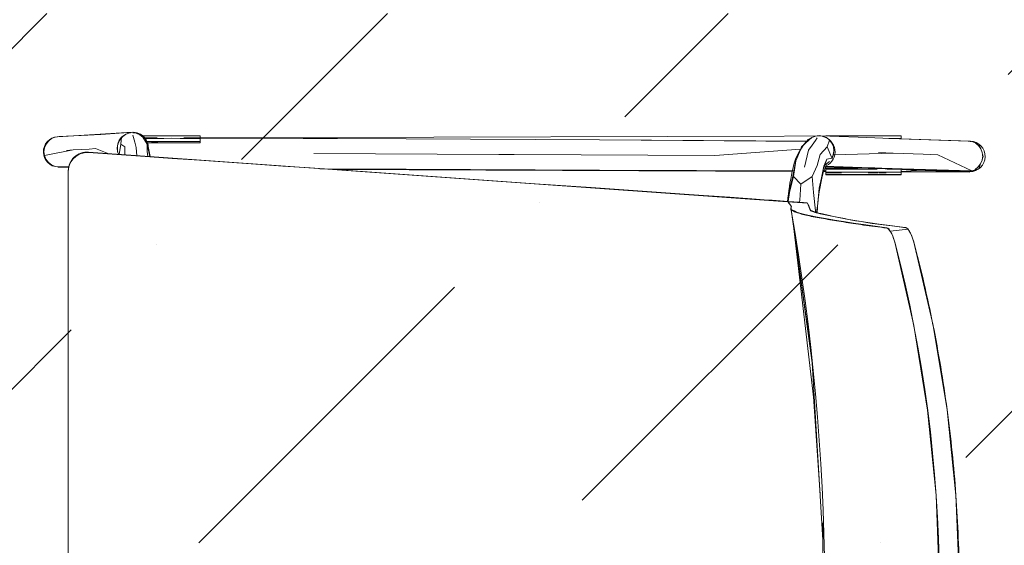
# Model space of a CAD drawing. Header units: millimetres. Extents: x -2932 to 42042, y -9257 to 17298.
# Tile 105 of 162: x 27297 to 27828, y 5698 to 5982. Entities that reach past the tile are written whole.
import ezdxf

# ---------------------------------------------------------------- set-up
doc = ezdxf.new("R2010")
doc.units = ezdxf.units.MM
doc.header["$MEASUREMENT"] = 0
doc.layers.add('Chair-1_Pen_No__62', color=7, linetype='Continuous', lineweight=20, true_color=0xaaaaaa)
doc.layers.add('SA_SISEVIIMISTLUS_Pen_No__102', color=7, linetype='Continuous', lineweight=13, true_color=0xcccccc)
doc.layers.add('I-FURN.IFC Model_Pen_No__2', color=8, linetype='Continuous', lineweight=15)

msp = doc.modelspace()

# ---------------------------------------------------------------- hatches: boundary and pattern name
at = {"layer": 'SA_SISEVIIMISTLUS_Pen_No__102', "linetype": 'Continuous', "lineweight": 13, "true_color": 0xcccccc}
h = msp.add_hatch(dxfattribs=at)
h.set_pattern_fill('Dot___Dashed_0001', color=254, style=0, pattern_type=2)
h.set_pattern_definition([(45, (0, 0), (-183.8478, 183.8478), [195, -65, 0, -65]), (45, (22.98, 206.83), (-183.8478, 183.8478), [195, -65, 0, -65])])
h.paths.add_polyline_path([(22070, 5985), (22070, 4478.5), (22670, 4478.5), (22670, 4360), (19588, 4360), (19588, 3460), (28330.46, 3460), (28330.46, 5985), (25770, 5985), (25760, 6385), (24770, 6377.51), (24770, 5985)])

# ---------------------------------------------------------------- linework, layer by layer
at = {"layer": 'Chair-1_Pen_No__62', "color": 253, "linetype": 'Continuous', "lineweight": 20, "true_color": 0xaaaaaa}
for p, q in [((27357.47, 5920.96), (27317.17, 5918.56)), ((27394.07, 5919.09), (27363.21, 5919.09)), ((27394.07, 5917.93), (27394.07, 5919.09)), ((27772.28, 5919.08), (27394.07, 5917.93)), ((27772.28, 5917.53), (27772.28, 5919.08)), ((27394.07, 5915.31), (27365.71, 5915.31)), ((27366.1, 5913.32), (27367.15, 5907.91)), ((27394.07, 5917.83), (27394.07, 5915.31)), ((27809.7, 5916.18), (27772.28, 5917.53)), ((27333.94, 5910.27), (27711.08, 5883.46)), ((27317.4, 5902.24), (27323.17, 5902.04)), ((27731.72, 5902.46), (27809.4, 5899.49)), ((27322.94, 5900.1), (27322.94, 5458.35)), ((27465.61, 5900.91), (27713.6, 5899.8)), ((27730.38, 5899.89), (27731.63, 5899.89)), ((27731.63, 5899.89), (27731.63, 5898.08)), ((27731.63, 5898.08), (27772.28, 5898.08)), ((27772.28, 5898.08), (27772.28, 5899.69)), ((27772.28, 5899.69), (27809.4, 5899.69)), ((27711.08, 5883.46), (27721.73, 5882.71)), ((27721.73, 5882.71), (27723.37, 5878.66)), ((27723.37, 5878.66), (27727.04, 5877.39))]:
    msp.add_line(p, q, dxfattribs=at)
for centre, radius, start, end in [((27317.69, 5910.41), 8.17, 93.654, 268), ((27357.98, 5912.31), 8.53, 99.175, 201.9724), ((27357.96, 5912.7), 8.27, 50.5752, 93.4024), ((27358.26, 5912.82), 7.86, 3.6909, 50.7142), ((27727.42, 5910.74), 8.16, 100.9556, 139.0444), ((27728.29, 5910.44), 8.36, 295.5535, 78.9992), ((27746.28, 5894.37), 33.12, 139.0444, 170.5656), ((27809.4, 5907.94), 8.25, 270, 87.9259), ((27333.21, 5900.05), 10.24, 85.9335, 180), ((27333.56, 5899.79), 10.62, 167.7987, 178.3119), ((27709.79, 5911.37), 23.67, 330.4543, 339.043), ((27816.04, 5875.6), 105.26, 166.7071, 175.718), ((27831.72, 5873.23), 104.79, 165.2594, 177.625), ((27712.99, 5883.8), 1.72, 192.1821, 228.2362), ((26534.63, 5670.92), 1196.49, 350.73489, 10.05635), ((27809.19, 6221.8), 353.9, 256.5758, 264.4061)]:
    msp.add_arc(centre, radius, start, end, dxfattribs=at)
for centre, major_axis, ratio, start_param, end_param in [((27766.54, 5860.76), (2.28, -8.5), 0.284931, 1.669025, 3.018263), ((27053.68, 5674.22), (5.15, -740.94), 0.997767, 1.320332, 1.819571)]:
    msp.add_ellipse(centre, major_axis=major_axis, ratio=ratio, start_param=start_param, end_param=end_param, dxfattribs=at)
for points, knots in [([(27764.58, 5869.28), (27762.35, 5869.55), (27760.2, 5869.83), (27758.11, 5870.1), (27756.03, 5870.38), (27754.01, 5870.65), (27752.08, 5870.93), (27750.15, 5871.2), (27748.31, 5871.48), (27746.52, 5871.76), (27744.74, 5872.03), (27743.01, 5872.31), (27741.31, 5872.58), (27739.6, 5872.85), (27737.92, 5873.11), (27736.3, 5873.38), (27734.67, 5873.64), (27733.1, 5873.91), (27731.55, 5874.18), (27729.99, 5874.45), (27728.45, 5874.72), (27726.98, 5874.99), (27725.52, 5875.27), (27724.12, 5875.55), (27722.84, 5875.82), (27721.55, 5876.1), (27720.37, 5876.37), (27719.3, 5876.65), (27718.23, 5876.93), (27717.26, 5877.2), (27716.43, 5877.48), (27715.59, 5877.76), (27714.88, 5878.04), (27714.3, 5878.32), (27714.01, 5878.46), (27713.76, 5878.6), (27713.53, 5878.74), (27713.31, 5878.88), (27713.12, 5879.02), (27712.99, 5879.16), (27712.86, 5879.3), (27712.8, 5879.44), (27712.79, 5879.59), (27712.78, 5879.73), (27712.83, 5879.87), (27712.89, 5880.02), (27712.95, 5880.16), (27713.01, 5880.3), (27713.05, 5880.44), (27713.09, 5880.59), (27713.09, 5880.73), (27713.06, 5880.87), (27713.03, 5881.01), (27712.96, 5881.15), (27712.88, 5881.29), (27712.8, 5881.43), (27712.71, 5881.56), (27712.61, 5881.7), (27712.41, 5881.98), (27712.16, 5882.25), (27711.85, 5882.52)], [0, 0, 0, 0, 1, 1, 1, 2, 2, 2, 3, 3, 3, 4, 4, 4, 5, 5, 5, 6, 6, 6, 7, 7, 7, 8, 8, 8, 9, 9, 9, 10, 10, 10, 11, 11, 11, 12, 12, 12, 13, 13, 13, 14, 14, 14, 15, 15, 15, 16, 16, 16, 17, 17, 17, 18, 18, 18, 19, 19, 19, 20, 20, 20, 20]), ([(27779, 5862.47), (27778.4, 5864.45), (27777.63, 5866.26), (27776.85, 5867.54), (27776.46, 5868.18), (27776.07, 5868.69), (27775.7, 5869.04), (27775.52, 5869.22), (27775.34, 5869.35), (27775.17, 5869.44), (27775, 5869.53), (27774.84, 5869.58), (27774.69, 5869.59)], [0, 0, 0, 0, 1, 1, 1, 2, 2, 2, 3, 3, 3, 4, 4, 4, 4]), ([(27781.97, 5494.7), (27785.71, 5509.81), (27788.98, 5524.98), (27791.75, 5540.2), (27794.53, 5555.42), (27796.83, 5570.69), (27798.64, 5586.05), (27800.45, 5601.41), (27801.79, 5616.85), (27802.64, 5632.33), (27803.06, 5640.07), (27803.36, 5647.83), (27803.55, 5655.57), (27803.73, 5663.31), (27803.79, 5671.04), (27803.73, 5678.77), (27803.66, 5686.51), (27803.48, 5694.24), (27803.17, 5701.98), (27802.86, 5709.71), (27802.44, 5717.46), (27801.89, 5725.19), (27800.79, 5740.66), (27799.2, 5756.08), (27797.14, 5771.41), (27795.08, 5786.73), (27792.54, 5801.96), (27789.51, 5817.14), (27786.49, 5832.31), (27782.98, 5847.43), (27779, 5862.47)], [0, 0, 0, 0, 1, 1, 1, 2, 2, 2, 3, 3, 3, 4, 4, 4, 5, 5, 5, 6, 6, 6, 7, 7, 7, 8, 8, 8, 9, 9, 9, 10, 10, 10, 10])]:
    msp.add_open_spline(points, degree=3, knots=knots, dxfattribs=at)
at = {"layer": 'I-FURN.IFC Model_Pen_No__2', "color": 8, "linetype": 'Continuous', "lineweight": 15}
for p, q in [((27313.96, 5917.55), (27315.92, 5918.36)), ((27313.96, 5917.55), (27315.92, 5918.36)), ((27315.92, 5918.36), (27318.02, 5918.62)), ((27315.92, 5918.36), (27318.02, 5918.62)), ((27329.95, 5919.19), (27318.02, 5918.62)), ((27329.95, 5919.19), (27318.02, 5918.62)), ((27329.95, 5919.19), (27340.58, 5919.86)), ((27329.95, 5919.19), (27340.58, 5919.86)), ((27358.05, 5920.97), (27340.58, 5919.86)), ((27358.05, 5920.97), (27340.58, 5919.86)), ((27350.45, 5916.65), (27351.76, 5918.34)), ((27350.45, 5916.65), (27351.76, 5918.34)), ((27351.37, 5914.63), (27351.76, 5918.34)), ((27351.37, 5914.63), (27351.76, 5918.34)), ((27351.76, 5918.34), (27353.45, 5919.63)), ((27351.76, 5918.34), (27353.45, 5919.63)), ((27352.3, 5918.62), (27352.1, 5918.35)), ((27352.3, 5918.62), (27352.1, 5918.35)), ((27353.99, 5919.9), (27352.3, 5918.62)), ((27353.99, 5919.9), (27352.3, 5918.62)), ((27353.45, 5919.63), (27353.82, 5919.79)), ((27353.45, 5919.63), (27353.82, 5919.79)), ((27355.95, 5920.71), (27353.99, 5919.9)), ((27355.95, 5920.71), (27353.99, 5919.9)), ((27358.05, 5920.97), (27355.95, 5920.71)), ((27358.05, 5920.97), (27355.95, 5920.71)), ((27357.85, 5920.68), (27359.63, 5920.45)), ((27357.85, 5920.68), (27359.63, 5920.45)), ((27357.86, 5919.45), (27358.19, 5918.17)), ((27357.86, 5919.45), (27358.19, 5918.17)), ((27360.14, 5920.68), (27358.05, 5920.97)), ((27360.14, 5920.68), (27358.05, 5920.97)), ((27358.19, 5918.17), (27358.86, 5915.62)), ((27358.19, 5918.17), (27358.86, 5915.62)), ((27359.63, 5920.45), (27361.58, 5919.63)), ((27359.63, 5920.45), (27361.58, 5919.63)), ((27362.09, 5919.85), (27360.14, 5920.68)), ((27362.09, 5919.85), (27360.14, 5920.68)), ((27361.58, 5919.63), (27363.26, 5918.34)), ((27361.58, 5919.63), (27363.26, 5918.34)), ((27363.77, 5918.55), (27362.09, 5919.85)), ((27363.77, 5918.55), (27362.09, 5919.85)), ((27363.18, 5919), (27381.74, 5919)), ((27363.18, 5919), (27381.74, 5919)), ((27363.26, 5918.34), (27363.33, 5918.24)), ((27365.47, 5914.63), (27363.26, 5918.34)), ((27363.26, 5918.34), (27363.33, 5918.24)), ((27365.47, 5914.63), (27363.26, 5918.34)), ((27365.05, 5916.85), (27363.77, 5918.55)), ((27365.05, 5916.85), (27363.77, 5918.55)), ((27364.14, 5918.05), (27365.07, 5918.05)), ((27364.14, 5918.05), (27365.07, 5918.05)), ((27365.07, 5918.05), (27365.76, 5918.05)), ((27365.07, 5918.05), (27365.76, 5918.05)), ((27365.76, 5918.05), (27370.88, 5918.05)), ((27365.76, 5918.05), (27370.88, 5918.05)), ((27381.74, 5919), (27394.07, 5919)), ((27381.74, 5919), (27394.07, 5919)), ((27385.39, 5918.05), (27389.73, 5918.05)), ((27385.39, 5918.05), (27389.73, 5918.05)), ((27389.73, 5918.05), (27394.07, 5918.05)), ((27389.73, 5918.05), (27394.07, 5918.05)), ((27394.07, 5918.94), (27394.07, 5919)), ((27394.07, 5918.94), (27394.07, 5919)), ((27394.07, 5918.05), (27394.07, 5918.94)), ((27394.07, 5918.05), (27394.07, 5918.94)), ((27394.07, 5917.69), (27394.07, 5918.05)), ((27394.07, 5917.69), (27394.07, 5918.05)), ((27394.07, 5917.91), (27505.34, 5917.36)), ((27394.07, 5917.91), (27505.34, 5917.36)), ((27722.45, 5916.8), (27724.07, 5918.1)), ((27722.45, 5916.8), (27724.07, 5918.1)), ((27724.07, 5918.1), (27725.96, 5918.91)), ((27724.07, 5918.1), (27725.96, 5918.91)), ((27725.96, 5918.91), (27728.01, 5919.19)), ((27725.96, 5918.91), (27728.01, 5919.19)), ((27726.15, 5916.63), (27727.08, 5917.91)), ((27726.15, 5916.63), (27727.08, 5917.91)), ((27728.01, 5919.19), (27730.06, 5918.91)), ((27728.01, 5919.19), (27730.06, 5918.91)), ((27749.07, 5918.26), (27728.55, 5919.11)), ((27749.07, 5918.26), (27728.55, 5919.11)), ((27730.06, 5918.91), (27731.99, 5918.1)), ((27730.06, 5918.91), (27731.99, 5918.1)), ((27731.64, 5918.99), (27731.64, 5919)), ((27731.64, 5919), (27759.95, 5919)), ((27731.64, 5918.99), (27731.64, 5919)), ((27731.64, 5919), (27759.95, 5919)), ((27731.99, 5918.1), (27733.65, 5916.8)), ((27731.99, 5918.1), (27733.65, 5916.8)), ((27749.07, 5918.26), (27771.38, 5917.49)), ((27749.07, 5918.26), (27771.38, 5917.49)), ((27759.95, 5919), (27772.28, 5919)), ((27759.95, 5919), (27772.28, 5919)), ((27772.28, 5919), (27772.28, 5918.94)), ((27772.28, 5919), (27772.28, 5918.94)), ((27772.28, 5918.94), (27772.28, 5918.05)), ((27772.28, 5918.94), (27772.28, 5918.05)), ((27772.28, 5918.05), (27772.28, 5917.69)), ((27772.28, 5918.05), (27772.28, 5917.69)), ((27309.87, 5910.5), (27310.16, 5912.62)), ((27309.87, 5910.5), (27310.16, 5912.62)), ((27310.16, 5912.62), (27310.98, 5914.58)), ((27310.16, 5912.62), (27310.98, 5914.58)), ((27310.98, 5914.58), (27312.28, 5916.27)), ((27310.98, 5914.58), (27312.28, 5916.27)), ((27312.28, 5916.27), (27313.96, 5917.55)), ((27312.28, 5916.27), (27313.96, 5917.55)), ((27349.34, 5912.58), (27349.63, 5914.69)), ((27349.34, 5912.58), (27349.63, 5914.69)), ((27349.6, 5910.47), (27349.34, 5912.58)), ((27349.6, 5910.47), (27349.34, 5912.58)), ((27349.63, 5914.69), (27350.45, 5916.65)), ((27349.63, 5914.69), (27350.45, 5916.65)), ((27350.47, 5908.91), (27351.37, 5914.63)), ((27350.47, 5908.91), (27351.37, 5914.63)), ((27351.37, 5914.63), (27353.5, 5913.08)), ((27351.37, 5914.63), (27353.5, 5913.08)), ((27353.53, 5908.7), (27353.5, 5913.08)), ((27353.53, 5908.7), (27353.5, 5913.08)), ((27358.86, 5915.62), (27359.59, 5912.81)), ((27358.86, 5915.62), (27359.59, 5912.81)), ((27359.59, 5912.81), (27359.96, 5908.25)), ((27359.59, 5912.81), (27359.96, 5908.25)), ((27364.44, 5917.66), (27370.3, 5917.65)), ((27364.44, 5917.66), (27370.3, 5917.65)), ((27365.47, 5914.63), (27364.55, 5916.64)), ((27365.47, 5914.63), (27364.55, 5916.64)), ((27365.85, 5914.87), (27365.05, 5916.85)), ((27365.85, 5914.87), (27365.05, 5916.85)), ((27365.38, 5916.02), (27366.34, 5916.02)), ((27365.38, 5916.02), (27366.34, 5916.02)), ((27365.51, 5910.62), (27365.47, 5914.63)), ((27365.47, 5914.63), (27366.98, 5907.95)), ((27365.51, 5910.62), (27365.47, 5914.63)), ((27365.47, 5914.63), (27366.98, 5907.95)), ((27366.11, 5912.76), (27365.85, 5914.87)), ((27366.11, 5912.76), (27365.85, 5914.87)), ((27366.03, 5912.15), (27366.11, 5912.76)), ((27366.03, 5912.15), (27366.11, 5912.76)), ((27366.34, 5916.02), (27372.8, 5916.02)), ((27366.34, 5916.02), (27372.8, 5916.02)), ((27371.21, 5915.38), (27367.88, 5915.4)), ((27371.21, 5915.38), (27367.88, 5915.4)), ((27374.6, 5917.71), (27370.3, 5917.65)), ((27374.6, 5917.71), (27370.3, 5917.65)), ((27377.43, 5915.36), (27371.21, 5915.38)), ((27377.43, 5915.36), (27371.21, 5915.38)), ((27372.8, 5916.02), (27379.25, 5916.02)), ((27372.8, 5916.02), (27379.25, 5916.02)), ((27378.87, 5917.72), (27374.6, 5917.71)), ((27378.87, 5917.72), (27374.6, 5917.71)), ((27377.43, 5915.36), (27387.14, 5915.36)), ((27377.43, 5915.36), (27387.14, 5915.36)), ((27378.87, 5917.72), (27383.32, 5917.71)), ((27378.87, 5917.72), (27383.32, 5917.71)), ((27379.25, 5916.02), (27386.66, 5916.02)), ((27379.25, 5916.02), (27386.66, 5916.02)), ((27387.56, 5917.69), (27383.32, 5917.71)), ((27387.56, 5917.69), (27383.32, 5917.71)), ((27386.66, 5916.02), (27394.07, 5916.02)), ((27386.66, 5916.02), (27394.07, 5916.02)), ((27387.14, 5915.36), (27394.07, 5915.39)), ((27387.14, 5915.36), (27394.07, 5915.39)), ((27387.56, 5917.69), (27394.07, 5917.69)), ((27387.56, 5917.69), (27394.07, 5917.69)), ((27505.34, 5917.36), (27394.07, 5917.72)), ((27505.34, 5917.36), (27394.07, 5917.72)), ((27394.07, 5917.16), (27394.07, 5917.69)), ((27394.07, 5917.16), (27394.07, 5917.69)), ((27394.07, 5916.02), (27394.07, 5917.16)), ((27394.07, 5916.02), (27394.07, 5917.16)), ((27394.07, 5915.39), (27394.07, 5916.02)), ((27394.07, 5915.39), (27394.07, 5916.02)), ((27505.34, 5917.36), (27609.59, 5916.83)), ((27505.34, 5917.36), (27609.59, 5916.83)), ((27721.72, 5916.09), (27609.59, 5916.83)), ((27609.59, 5916.83), (27721.91, 5916.27)), ((27721.72, 5916.09), (27609.59, 5916.83)), ((27609.59, 5916.83), (27721.91, 5916.27)), ((27718.65, 5913.09), (27717.97, 5911.54)), ((27718.65, 5913.09), (27717.97, 5911.54)), ((27718.65, 5913.09), (27722.45, 5916.8)), ((27718.65, 5913.09), (27722.45, 5916.8)), ((27722.26, 5911.27), (27724.3, 5914.08)), ((27722.26, 5911.27), (27724.3, 5914.08)), ((27724.3, 5914.08), (27726.15, 5916.63)), ((27724.3, 5914.08), (27726.15, 5916.63)), ((27728.56, 5909.08), (27732.38, 5913.09)), ((27728.56, 5909.08), (27732.38, 5913.09)), ((27732.38, 5913.09), (27733.65, 5916.8)), ((27732.38, 5913.09), (27733.65, 5916.8)), ((27734.95, 5907.28), (27732.38, 5913.09)), ((27734.95, 5907.28), (27732.38, 5913.09)), ((27733.65, 5916.8), (27734.94, 5915.11)), ((27733.65, 5916.8), (27734.94, 5915.11)), ((27734.94, 5915.11), (27735.77, 5913.15)), ((27734.94, 5915.11), (27735.77, 5913.15)), ((27735.77, 5913.15), (27736.07, 5911.04)), ((27735.77, 5913.15), (27736.07, 5911.04)), ((27765.67, 5917.69), (27765.76, 5917.69)), ((27765.67, 5917.69), (27765.76, 5917.69)), ((27765.76, 5917.69), (27772.28, 5917.69)), ((27765.76, 5917.69), (27772.28, 5917.69)), ((27808.41, 5916.21), (27771.38, 5917.49)), ((27808.41, 5916.21), (27771.38, 5917.49)), ((27772.28, 5917.69), (27772.28, 5917.46)), ((27772.28, 5917.69), (27772.28, 5917.46)), ((27810.46, 5915.93), (27808.41, 5916.21)), ((27810.46, 5915.93), (27808.41, 5916.21)), ((27809.8, 5916.07), (27809.63, 5916.04)), ((27809.8, 5916.07), (27809.63, 5916.04)), ((27809.8, 5916.07), (27810.08, 5915.98)), ((27809.8, 5916.07), (27810.08, 5915.98)), ((27810.46, 5915.93), (27814.3, 5914.57)), ((27810.46, 5915.93), (27814.3, 5914.57)), ((27814, 5913.8), (27812.36, 5915.1)), ((27814.3, 5914.57), (27812.36, 5915.1)), ((27814, 5913.8), (27812.36, 5915.1)), ((27814.3, 5914.57), (27812.36, 5915.1)), ((27815.25, 5912.11), (27814, 5913.8)), ((27815.25, 5912.11), (27814, 5913.8)), ((27814.3, 5914.57), (27815.08, 5912.33)), ((27814.3, 5914.57), (27815.08, 5912.33)), ((27310.14, 5908.39), (27309.87, 5910.5)), ((27310.14, 5908.39), (27309.87, 5910.5)), ((27310.14, 5908.39), (27325.57, 5911.43)), ((27310.14, 5908.39), (27325.57, 5911.43)), ((27310.94, 5906.41), (27310.14, 5908.39)), ((27310.94, 5906.41), (27310.14, 5908.39)), ((27325.57, 5911.43), (27322.04, 5911.22)), ((27325.57, 5911.43), (27322.04, 5911.22)), ((27327.16, 5908.14), (27325.4, 5906.52)), ((27327.16, 5908.14), (27325.4, 5906.52)), ((27334.2, 5911.93), (27325.57, 5911.43)), ((27334.2, 5911.93), (27325.57, 5911.43)), ((27329.24, 5909.31), (27327.16, 5908.14)), ((27329.24, 5909.31), (27327.16, 5908.14)), ((27331.53, 5909.96), (27329.24, 5909.31)), ((27331.53, 5909.96), (27329.24, 5909.31)), ((27333.9, 5910.07), (27331.53, 5909.96)), ((27333.9, 5910.07), (27331.53, 5909.96)), ((27364.46, 5907.94), (27333.9, 5910.07)), ((27364.46, 5907.94), (27333.9, 5910.07)), ((27337.74, 5912.14), (27334.2, 5911.93)), ((27337.74, 5912.14), (27334.2, 5911.93)), ((27344.86, 5909.31), (27337.74, 5912.14)), ((27344.86, 5909.31), (27337.74, 5912.14)), ((27350.23, 5908.93), (27349.6, 5910.47)), ((27350.23, 5908.93), (27349.6, 5910.47)), ((27379.07, 5906.91), (27364.46, 5907.94)), ((27379.07, 5906.91), (27364.46, 5907.94)), ((27365.51, 5910.62), (27365.89, 5907.84)), ((27365.51, 5910.62), (27365.89, 5907.84)), ((27367.01, 5907.76), (27366.98, 5907.95)), ((27367.01, 5907.76), (27366.98, 5907.95)), ((27555.19, 5909), (27455.4, 5909.5)), ((27555.19, 5909), (27455.4, 5909.5)), ((27563.59, 5908.96), (27555.19, 5909)), ((27563.59, 5908.96), (27555.19, 5909)), ((27671.78, 5908.42), (27563.59, 5908.96)), ((27671.78, 5908.42), (27563.59, 5908.96)), ((27671.78, 5908.42), (27718.09, 5911.83)), ((27671.78, 5908.42), (27718.09, 5911.83)), ((27717.97, 5911.54), (27715.47, 5905.61)), ((27717.97, 5911.54), (27715.47, 5905.61)), ((27720.19, 5902.1), (27722.26, 5911.27)), ((27720.19, 5902.1), (27722.26, 5911.27)), ((27728.56, 5909.08), (27726.95, 5903.03)), ((27728.56, 5909.08), (27726.95, 5903.03)), ((27734.97, 5907.07), (27735.69, 5908.83)), ((27734.97, 5907.07), (27735.69, 5908.83)), ((27735.84, 5908.93), (27735.08, 5906.97)), ((27735.84, 5908.93), (27735.08, 5906.97)), ((27735.69, 5908.83), (27735.88, 5910.28)), ((27735.69, 5908.83), (27735.88, 5910.28)), ((27735.69, 5908.83), (27735.78, 5908.83)), ((27735.69, 5908.83), (27735.78, 5908.83)), ((27735.8, 5908.83), (27768.01, 5909.77)), ((27735.8, 5908.83), (27768.01, 5909.77)), ((27736.07, 5911.04), (27735.84, 5908.93)), ((27736.07, 5911.04), (27735.84, 5908.93)), ((27768.01, 5909.77), (27760.11, 5910.06)), ((27768.01, 5909.77), (27760.11, 5910.06)), ((27784.25, 5909.18), (27768.01, 5909.77)), ((27784.25, 5909.18), (27768.01, 5909.77)), ((27792.15, 5908.9), (27784.25, 5909.18)), ((27792.15, 5908.9), (27784.25, 5909.18)), ((27810.38, 5900.15), (27792.15, 5908.9)), ((27810.38, 5900.15), (27792.15, 5908.9)), ((27816.03, 5910.13), (27815.25, 5912.11)), ((27816.03, 5910.13), (27815.25, 5912.11)), ((27816.36, 5907.99), (27816.01, 5905.91)), ((27816.36, 5907.99), (27816.01, 5905.91)), ((27816.03, 5910.13), (27816.36, 5907.99)), ((27816.03, 5910.13), (27816.36, 5907.99)), ((27816.08, 5906.3), (27816.65, 5907.86)), ((27816.08, 5906.3), (27816.65, 5907.86)), ((27816.17, 5909.23), (27816.65, 5907.86)), ((27816.17, 5909.23), (27816.65, 5907.86)), ((27816.26, 5907.4), (27816.43, 5907.96)), ((27816.26, 5907.4), (27816.43, 5907.96)), ((27816.29, 5908.46), (27816.43, 5907.96)), ((27816.29, 5908.46), (27816.43, 5907.96)), ((27816.43, 5907.96), (27816.36, 5907.99)), ((27816.43, 5907.96), (27816.36, 5907.99)), ((27816.65, 5907.86), (27816.43, 5907.96)), ((27816.65, 5907.86), (27816.43, 5907.96)), ((27312.22, 5904.71), (27310.94, 5906.41)), ((27312.22, 5904.71), (27310.94, 5906.41)), ((27313.89, 5903.41), (27312.22, 5904.71)), ((27313.89, 5903.41), (27312.22, 5904.71)), ((27313.09, 5904.04), (27313.16, 5903.84)), ((27313.09, 5904.04), (27313.16, 5903.84)), ((27313.16, 5903.84), (27313.89, 5903.41)), ((27313.16, 5903.84), (27313.89, 5903.41)), ((27315.84, 5902.58), (27313.89, 5903.41)), ((27315.84, 5902.58), (27313.89, 5903.41)), ((27317.94, 5902.29), (27315.84, 5902.58)), ((27317.94, 5902.29), (27315.84, 5902.58)), ((27323.38, 5902.68), (27317.94, 5902.29)), ((27323.38, 5902.68), (27317.94, 5902.29)), ((27323.22, 5902.25), (27322.94, 5899.85)), ((27323.22, 5902.25), (27322.94, 5899.85)), ((27324.06, 5904.52), (27323.22, 5902.25)), ((27324.06, 5904.52), (27323.22, 5902.25)), ((27323.38, 5902.67), (27323.36, 5902.68)), ((27323.38, 5902.67), (27323.36, 5902.68)), ((27325.4, 5906.52), (27324.06, 5904.52)), ((27325.4, 5906.52), (27324.06, 5904.52)), ((27393.69, 5905.89), (27379.07, 5906.91)), ((27393.69, 5905.89), (27379.07, 5906.91)), ((27408.91, 5904.83), (27393.69, 5905.89)), ((27408.91, 5904.83), (27393.69, 5905.89)), ((27424.13, 5903.76), (27408.91, 5904.83)), ((27424.13, 5903.76), (27408.91, 5904.83)), ((27438.8, 5902.74), (27424.13, 5903.76)), ((27438.8, 5902.74), (27424.13, 5903.76)), ((27453.46, 5901.71), (27438.8, 5902.74)), ((27453.46, 5901.71), (27438.8, 5902.74)), ((27713.7, 5896.41), (27715.47, 5905.61)), ((27713.7, 5896.41), (27715.47, 5905.61)), ((27715.47, 5905.61), (27714.27, 5897.15)), ((27715.47, 5905.61), (27714.27, 5897.15)), ((27724.33, 5897.15), (27726.95, 5903.03)), ((27724.33, 5897.15), (27726.95, 5903.03)), ((27730.54, 5902.66), (27729.34, 5896.41)), ((27730.54, 5902.66), (27729.34, 5896.41)), ((27732.24, 5906.41), (27730.18, 5900.76)), ((27732.24, 5906.41), (27730.18, 5900.76)), ((27730.54, 5902.66), (27732.24, 5906.41)), ((27730.54, 5902.66), (27732.24, 5906.41)), ((27751.06, 5902.06), (27730.89, 5902.7)), ((27751.06, 5902.06), (27730.89, 5902.7)), ((27732, 5903.84), (27731.09, 5903.26)), ((27732, 5903.84), (27731.09, 5903.26)), ((27731.95, 5903.87), (27731.97, 5903.88)), ((27731.95, 5903.87), (27731.97, 5903.88)), ((27731.97, 5903.88), (27733.62, 5905.17)), ((27731.97, 5903.88), (27733.62, 5905.17)), ((27732.24, 5906.41), (27735.08, 5906.97)), ((27732.24, 5906.41), (27735.08, 5906.97)), ((27733.62, 5905.17), (27733.67, 5905.24)), ((27733.62, 5905.17), (27733.67, 5905.24)), ((27735.08, 5906.97), (27735, 5906.85)), ((27735.08, 5906.97), (27735, 5906.85)), ((27735.08, 5906.97), (27735.05, 5907.05)), ((27735.08, 5906.97), (27735.05, 5907.05)), ((27751.06, 5902.06), (27772.93, 5901.23)), ((27751.06, 5902.06), (27772.93, 5901.23)), ((27812.29, 5900.96), (27813.94, 5902.25)), ((27812.29, 5900.96), (27813.94, 5902.25)), ((27813.94, 5902.25), (27815.21, 5903.94)), ((27813.94, 5902.25), (27815.21, 5903.94)), ((27814.23, 5901.32), (27815.2, 5903.92)), ((27814.23, 5901.32), (27815.2, 5903.92)), ((27815.21, 5903.94), (27816.01, 5905.91)), ((27815.21, 5903.94), (27816.01, 5905.91)), ((27322.94, 5899.85), (27322.94, 5825.78)), ((27322.94, 5899.85), (27322.94, 5825.78)), ((27484.17, 5899.57), (27453.46, 5901.71)), ((27484.17, 5899.57), (27453.46, 5901.71)), ((27505.26, 5901.02), (27458.74, 5901.34)), ((27505.26, 5901.02), (27458.74, 5901.34)), ((27460.15, 5901.24), (27505.26, 5901.02)), ((27460.15, 5901.24), (27505.26, 5901.02)), ((27499.32, 5898.51), (27484.17, 5899.57)), ((27499.32, 5898.51), (27484.17, 5899.57)), ((27514.48, 5897.45), (27499.32, 5898.51)), ((27514.48, 5897.45), (27499.32, 5898.51)), ((27505.26, 5901.02), (27609.51, 5900.5)), ((27505.26, 5901.02), (27609.51, 5900.5)), ((27544.62, 5895.34), (27514.48, 5897.45)), ((27544.62, 5895.34), (27514.48, 5897.45)), ((27714.39, 5899.98), (27609.51, 5900.5)), ((27714.43, 5900.17), (27609.51, 5900.5)), ((27714.39, 5899.98), (27609.51, 5900.5)), ((27714.43, 5900.17), (27609.51, 5900.5)), ((27714.27, 5897.15), (27712.01, 5888.53)), ((27714.27, 5897.15), (27712.01, 5888.53)), ((27718.13, 5892.93), (27714.27, 5897.15)), ((27718.13, 5892.93), (27714.27, 5897.15)), ((27718.13, 5892.93), (27724.33, 5897.15)), ((27718.13, 5892.93), (27724.33, 5897.15)), ((27724.33, 5897.15), (27725.1, 5888.53)), ((27724.33, 5897.15), (27725.1, 5888.53)), ((27731.64, 5899.89), (27730.01, 5899.9)), ((27731.64, 5899.89), (27730.01, 5899.9)), ((27731.64, 5900.11), (27730.06, 5900.12)), ((27731.64, 5900.11), (27730.06, 5900.12)), ((27731.64, 5901.69), (27731.64, 5901.79)), ((27731.64, 5901.79), (27735.35, 5901.79)), ((27731.64, 5901.69), (27731.64, 5901.79)), ((27731.64, 5901.79), (27735.35, 5901.79)), ((27731.64, 5901.1), (27731.64, 5901.69)), ((27731.64, 5901.69), (27736.86, 5901.68)), ((27731.64, 5901.1), (27731.64, 5901.69)), ((27731.64, 5901.69), (27736.86, 5901.68)), ((27731.64, 5899.99), (27731.64, 5901.1)), ((27731.64, 5901.1), (27739.07, 5901.1)), ((27731.64, 5899.99), (27731.64, 5901.1)), ((27731.64, 5901.1), (27739.07, 5901.1)), ((27731.64, 5899.48), (27731.64, 5899.99)), ((27731.64, 5899.48), (27731.64, 5899.99)), ((27731.64, 5899.13), (27731.64, 5899.48)), ((27738.02, 5899.48), (27731.64, 5899.48)), ((27731.64, 5899.13), (27731.64, 5899.48)), ((27738.02, 5899.48), (27731.64, 5899.48)), ((27731.64, 5898.22), (27731.64, 5899.13)), ((27735.89, 5899.13), (27731.64, 5899.13)), ((27731.64, 5898.22), (27731.64, 5899.13)), ((27735.89, 5899.13), (27731.64, 5899.13)), ((27731.64, 5898.16), (27731.64, 5898.22)), ((27731.64, 5898.16), (27731.64, 5898.22)), ((27731.64, 5898.16), (27743.96, 5898.16)), ((27731.64, 5898.16), (27743.96, 5898.16)), ((27735.35, 5901.79), (27741.8, 5901.79)), ((27735.35, 5901.79), (27741.8, 5901.79)), ((27740.14, 5899.13), (27735.89, 5899.13)), ((27740.14, 5899.13), (27735.89, 5899.13)), ((27736.86, 5901.68), (27743.46, 5901.66)), ((27736.86, 5901.68), (27743.46, 5901.66)), ((27738.02, 5899.48), (27742.03, 5899.46)), ((27738.02, 5899.48), (27742.03, 5899.46)), ((27739.07, 5901.1), (27746.5, 5901.1)), ((27739.07, 5901.1), (27746.5, 5901.1)), ((27741.8, 5901.79), (27746.88, 5901.79)), ((27741.8, 5901.79), (27746.88, 5901.79)), ((27746.53, 5899.45), (27742.03, 5899.46)), ((27746.53, 5899.45), (27742.03, 5899.46)), ((27748.9, 5901.7), (27743.46, 5901.66)), ((27748.9, 5901.7), (27743.46, 5901.66)), ((27743.96, 5898.16), (27772.28, 5898.16)), ((27743.96, 5898.16), (27772.28, 5898.16)), ((27746.5, 5901.1), (27752.94, 5901.1)), ((27746.5, 5901.1), (27752.94, 5901.1)), ((27746.53, 5899.45), (27750.67, 5899.47)), ((27746.53, 5899.45), (27750.67, 5899.47)), ((27746.88, 5901.79), (27751.96, 5901.79)), ((27746.88, 5901.79), (27751.96, 5901.79)), ((27754.5, 5901.71), (27748.9, 5901.7)), ((27754.5, 5901.71), (27748.9, 5901.7)), ((27750.67, 5899.47), (27755.6, 5899.49)), ((27750.67, 5899.47), (27755.6, 5899.49)), ((27751.96, 5901.79), (27757.04, 5901.79)), ((27751.96, 5901.79), (27757.04, 5901.79)), ((27752.94, 5901.1), (27759.39, 5901.1)), ((27752.94, 5901.1), (27759.39, 5901.1)), ((27761.67, 5901.66), (27754.5, 5901.71)), ((27761.67, 5901.66), (27754.5, 5901.71)), ((27759.95, 5899.13), (27754.56, 5899.13)), ((27759.95, 5899.13), (27754.56, 5899.13)), ((27755.6, 5899.49), (27759.58, 5899.53)), ((27755.6, 5899.49), (27759.58, 5899.53)), ((27757.04, 5901.79), (27758.2, 5901.79)), ((27757.04, 5901.79), (27758.2, 5901.79)), ((27766.13, 5899.48), (27759.58, 5899.53)), ((27766.13, 5899.48), (27759.58, 5899.53)), ((27764.24, 5899.13), (27760.46, 5899.13)), ((27764.24, 5899.13), (27760.46, 5899.13)), ((27764.84, 5901.1), (27772.28, 5901.1)), ((27764.84, 5901.1), (27772.28, 5901.1)), ((27766.13, 5899.48), (27772.28, 5899.48)), ((27766.13, 5899.48), (27772.28, 5899.48)), ((27772.28, 5901.26), (27772.28, 5901.1)), ((27772.28, 5901.26), (27772.28, 5901.1)), ((27772.28, 5901.1), (27772.28, 5899.99)), ((27772.28, 5901.1), (27772.28, 5899.99)), ((27772.28, 5899.74), (27783.35, 5900.46)), ((27772.28, 5899.74), (27783.35, 5900.46)), ((27772.28, 5899.99), (27772.28, 5899.48)), ((27772.28, 5899.99), (27772.28, 5899.48)), ((27772.28, 5899.48), (27772.28, 5899.13)), ((27772.28, 5899.48), (27772.28, 5899.13)), ((27772.28, 5899.13), (27772.28, 5898.22)), ((27772.28, 5899.13), (27772.28, 5898.22)), ((27772.28, 5898.22), (27772.28, 5898.16)), ((27772.28, 5898.22), (27772.28, 5898.16)), ((27810.38, 5900.15), (27772.93, 5901.23)), ((27772.93, 5901.23), (27808.33, 5899.88)), ((27810.38, 5900.15), (27772.93, 5901.23)), ((27772.93, 5901.23), (27808.33, 5899.88)), ((27779.68, 5900.97), (27783.35, 5900.46)), ((27779.68, 5900.97), (27783.35, 5900.46)), ((27785.37, 5900.43), (27781.47, 5900.91)), ((27785.37, 5900.43), (27781.47, 5900.91)), ((27783.35, 5900.46), (27785.37, 5900.43)), ((27783.35, 5900.46), (27785.37, 5900.43)), ((27793.18, 5900.14), (27785.37, 5900.43)), ((27793.18, 5900.14), (27785.37, 5900.43)), ((27799.26, 5900.15), (27793.18, 5900.14)), ((27799.26, 5900.15), (27793.18, 5900.14)), ((27799.29, 5900.22), (27799.26, 5900.15)), ((27799.29, 5900.22), (27799.26, 5900.15)), ((27799.26, 5900.15), (27799.67, 5900.21)), ((27799.26, 5900.15), (27799.67, 5900.21)), ((27808.33, 5899.88), (27810.38, 5900.15)), ((27808.33, 5899.88), (27810.38, 5900.15)), ((27808.94, 5899.96), (27809.72, 5899.78)), ((27808.94, 5899.96), (27809.72, 5899.78)), ((27809.72, 5899.78), (27814.23, 5901.32)), ((27809.72, 5899.78), (27814.23, 5901.32)), ((27810.38, 5900.15), (27814.23, 5901.32)), ((27810.38, 5900.15), (27814.23, 5901.32)), ((27814.23, 5901.32), (27812.29, 5900.96)), ((27814.23, 5901.32), (27812.29, 5900.96)), ((27559.72, 5894.28), (27544.62, 5895.34)), ((27559.72, 5894.28), (27544.62, 5895.34)), ((27574.83, 5893.23), (27559.72, 5894.28)), ((27574.83, 5893.23), (27559.72, 5894.28)), ((27605.15, 5891.11), (27574.83, 5893.23)), ((27605.15, 5891.11), (27574.83, 5893.23)), ((27713.7, 5896.41), (27712.21, 5890.81)), ((27713.7, 5896.41), (27712.21, 5890.81)), ((27717.6, 5884.32), (27718.13, 5892.93)), ((27717.6, 5884.32), (27718.13, 5892.93)), ((27729.34, 5896.41), (27728.06, 5890.81)), ((27729.34, 5896.41), (27728.06, 5890.81)), ((27620.24, 5890.05), (27605.15, 5891.11)), ((27620.24, 5890.05), (27605.15, 5891.11)), ((27635.34, 5888.99), (27620.24, 5890.05)), ((27635.34, 5888.99), (27620.24, 5890.05)), ((27650.47, 5887.94), (27635.34, 5888.99)), ((27650.47, 5887.94), (27635.34, 5888.99)), ((27665.61, 5886.88), (27650.47, 5887.94)), ((27665.61, 5886.88), (27650.47, 5887.94)), ((27679.89, 5885.88), (27665.61, 5886.88)), ((27679.89, 5885.88), (27665.61, 5886.88)), ((27712.01, 5888.53), (27711.38, 5883.68)), ((27712.01, 5888.53), (27711.38, 5883.68)), ((27712.01, 5888.53), (27712.21, 5890.81)), ((27712.01, 5888.53), (27712.21, 5890.81)), ((27725.1, 5888.53), (27726.12, 5878.5)), ((27725.1, 5888.53), (27726.12, 5878.5)), ((27728.06, 5890.81), (27727.31, 5882.47)), ((27728.06, 5890.81), (27727.31, 5882.47)), ((27694.16, 5884.88), (27679.89, 5885.88)), ((27694.16, 5884.88), (27679.89, 5885.88)), ((27698.45, 5884.58), (27694.16, 5884.88)), ((27698.45, 5884.58), (27694.16, 5884.88)), ((27702.74, 5884.28), (27698.45, 5884.58)), ((27702.74, 5884.28), (27698.45, 5884.58)), ((27707.03, 5883.98), (27702.74, 5884.28)), ((27707.03, 5883.98), (27702.74, 5884.28)), ((27711.31, 5883.68), (27707.03, 5883.98)), ((27711.31, 5883.68), (27707.03, 5883.98)), ((27711.58, 5883), (27711.31, 5883.68)), ((27714.37, 5883.47), (27711.31, 5883.68)), ((27711.58, 5883), (27711.31, 5883.68)), ((27714.37, 5883.47), (27711.31, 5883.68)), ((27711.85, 5882.72), (27711.58, 5883)), ((27711.85, 5882.72), (27711.58, 5883)), ((27712.15, 5882.31), (27711.85, 5882.72)), ((27712.15, 5882.31), (27711.85, 5882.72)), ((27712.45, 5881.89), (27712.15, 5882.31)), ((27712.45, 5881.89), (27712.15, 5882.31)), ((27712.76, 5881.48), (27712.45, 5881.89)), ((27712.76, 5881.48), (27712.45, 5881.89)), ((27713.06, 5881.07), (27712.76, 5881.48)), ((27713.06, 5881.07), (27712.76, 5881.48)), ((27713.03, 5880.21), (27713.06, 5881.07)), ((27713.03, 5880.21), (27713.06, 5881.07)), ((27717.14, 5883.27), (27714.37, 5883.47)), ((27717.14, 5883.27), (27714.37, 5883.47)), ((27719.57, 5883.1), (27717.14, 5883.27)), ((27719.57, 5883.1), (27717.14, 5883.27)), ((27717.53, 5883.25), (27717.6, 5884.32)), ((27717.53, 5883.25), (27717.6, 5884.32)), ((27721.61, 5882.96), (27719.57, 5883.1)), ((27721.61, 5882.96), (27719.57, 5883.1)), ((27721.61, 5882.96), (27721.71, 5882.79)), ((27721.61, 5882.96), (27721.71, 5882.79)), ((27721.71, 5882.79), (27721.81, 5882.72)), ((27721.71, 5882.79), (27721.81, 5882.72)), ((27721.81, 5882.72), (27722.02, 5882.24)), ((27721.81, 5882.72), (27722.02, 5882.24)), ((27722.02, 5882.24), (27722.23, 5881.77)), ((27722.02, 5882.24), (27722.23, 5881.77)), ((27722.23, 5881.77), (27722.44, 5881.29)), ((27722.23, 5881.77), (27722.44, 5881.29)), ((27722.44, 5881.29), (27722.65, 5880.81)), ((27722.44, 5881.29), (27722.65, 5880.81)), ((27722.65, 5880.81), (27723.02, 5879.85)), ((27722.65, 5880.81), (27723.02, 5879.85)), ((27727.31, 5882.47), (27726.72, 5877.68)), ((27727.31, 5882.47), (27726.72, 5877.68)), ((27712.99, 5879.36), (27713.03, 5880.21)), ((27712.99, 5879.36), (27713.03, 5880.21)), ((27724.19, 5799.24), (27712.99, 5879.36)), ((27714.71, 5878.52), (27712.99, 5879.36)), ((27724.19, 5799.24), (27712.99, 5879.36)), ((27714.71, 5878.52), (27712.99, 5879.36)), ((27716.42, 5877.68), (27714.71, 5878.52)), ((27716.42, 5877.68), (27714.71, 5878.52)), ((27719.63, 5876.85), (27716.42, 5877.68)), ((27719.63, 5876.85), (27716.42, 5877.68)), ((27722.83, 5876.02), (27719.63, 5876.85)), ((27722.83, 5876.02), (27719.63, 5876.85)), ((27727.19, 5875.2), (27722.83, 5876.02)), ((27727.19, 5875.2), (27722.83, 5876.02)), ((27723.02, 5879.85), (27723.38, 5878.88)), ((27723.02, 5879.85), (27723.38, 5878.88)), ((27723.38, 5878.88), (27726.05, 5877.92)), ((27723.38, 5878.88), (27726.05, 5877.92)), ((27726.12, 5878.5), (27726.03, 5877.93)), ((27726.12, 5878.5), (27726.03, 5877.93)), ((27726.05, 5877.92), (27728.71, 5876.96)), ((27726.05, 5877.92), (27728.71, 5876.96)), ((27726.12, 5878.5), (27726.16, 5877.88)), ((27726.12, 5878.5), (27726.16, 5877.88)), ((27728.71, 5876.96), (27733.13, 5876.02)), ((27728.71, 5876.96), (27733.13, 5876.02)), ((27733.13, 5876.02), (27737.55, 5875.08)), ((27733.13, 5876.02), (27737.55, 5875.08)), ((27731.54, 5874.38), (27727.19, 5875.2)), ((27731.54, 5874.38), (27727.19, 5875.2)), ((27736.42, 5873.58), (27731.54, 5874.38)), ((27736.42, 5873.58), (27731.54, 5874.38)), ((27741.3, 5872.78), (27736.42, 5873.58)), ((27741.3, 5872.78), (27736.42, 5873.58)), ((27737.55, 5875.08), (27743.01, 5874.16)), ((27737.55, 5875.08), (27743.01, 5874.16)), ((27746.69, 5871.95), (27741.3, 5872.78)), ((27746.69, 5871.95), (27741.3, 5872.78)), ((27743.01, 5874.16), (27748.47, 5873.24)), ((27743.01, 5874.16), (27748.47, 5873.24)), ((27752.07, 5871.13), (27746.69, 5871.95)), ((27752.07, 5871.13), (27746.69, 5871.95)), ((27748.47, 5873.24), (27754.43, 5872.31)), ((27748.47, 5873.24), (27754.43, 5872.31)), ((27764.56, 5869.48), (27752.07, 5871.13)), ((27764.56, 5869.48), (27752.07, 5871.13)), ((27754.43, 5872.31), (27760.4, 5871.38)), ((27754.43, 5872.31), (27760.4, 5871.38)), ((27760.4, 5871.38), (27767.59, 5870.43)), ((27760.4, 5871.38), (27767.59, 5870.43)), ((27767.59, 5870.43), (27774.78, 5869.48)), ((27767.59, 5870.43), (27774.78, 5869.48)), ((27725.66, 5773.6), (27714.66, 5867.4)), ((27725.66, 5773.6), (27714.66, 5867.4)), ((27765.15, 5869.23), (27764.56, 5869.48)), ((27765.15, 5869.23), (27764.56, 5869.48)), ((27765.8, 5868.61), (27765.15, 5869.23)), ((27765.8, 5868.61), (27765.15, 5869.23)), ((27766.48, 5867.67), (27765.8, 5868.61)), ((27766.48, 5867.67), (27765.8, 5868.61)), ((27766.48, 5867.67), (27776.03, 5868.61)), ((27766.48, 5867.67), (27776.03, 5868.61)), ((27767.17, 5866.45), (27766.48, 5867.67)), ((27767.17, 5866.45), (27766.48, 5867.67)), ((27767.84, 5865), (27767.17, 5866.45)), ((27767.84, 5865), (27767.17, 5866.45)), ((27768.44, 5863.38), (27767.84, 5865)), ((27768.44, 5863.38), (27767.84, 5865)), ((27774.78, 5869.48), (27775.38, 5869.23)), ((27774.78, 5869.48), (27775.38, 5869.23)), ((27775.38, 5869.23), (27776.03, 5868.61)), ((27775.38, 5869.23), (27776.03, 5868.61)), ((27776.03, 5868.61), (27776.73, 5867.67)), ((27776.03, 5868.61), (27776.73, 5867.67)), ((27776.73, 5867.67), (27777.43, 5866.45)), ((27776.73, 5867.67), (27777.43, 5866.45)), ((27777.43, 5866.45), (27778.1, 5865)), ((27777.43, 5866.45), (27778.1, 5865)), ((27778.1, 5865), (27778.71, 5863.38)), ((27778.1, 5865), (27778.71, 5863.38)), ((27768.96, 5861.64), (27768.44, 5863.38)), ((27768.96, 5861.64), (27768.44, 5863.38)), ((27779.18, 5816.63), (27768.96, 5861.64)), ((27779.18, 5816.63), (27768.96, 5861.64)), ((27778.71, 5863.38), (27779.23, 5861.64)), ((27778.71, 5863.38), (27779.23, 5861.64)), ((27779.23, 5861.64), (27789.59, 5816.66)), ((27779.23, 5861.64), (27789.59, 5816.66)), ((27724.26, 5796.59), (27716.84, 5851.78)), ((27724.26, 5796.59), (27716.84, 5851.78)), ((27322.94, 5825.78), (27322.94, 5751.7)), ((27322.94, 5825.78), (27322.94, 5751.7)), ((27786.63, 5771.07), (27779.18, 5816.63)), ((27786.63, 5771.07), (27779.18, 5816.63)), ((27789.59, 5816.66), (27797.17, 5771.12)), ((27789.59, 5816.66), (27797.17, 5771.12)), ((27730.11, 5700.84), (27724.26, 5796.59)), ((27730.11, 5700.84), (27724.26, 5796.59)), ((27724.81, 5780.9), (27728.6, 5725.44)), ((27724.81, 5780.9), (27728.6, 5725.44)), ((27791.24, 5725.15), (27786.63, 5771.07)), ((27791.24, 5725.15), (27786.63, 5771.07)), ((27797.17, 5771.12), (27801.89, 5725.19)), ((27797.17, 5771.12), (27801.89, 5725.19)), ((27322.94, 5751.7), (27322.94, 5677.62)), ((27322.94, 5751.7), (27322.94, 5677.62)), ((27792.99, 5679.02), (27791.24, 5725.15)), ((27792.99, 5679.02), (27791.24, 5725.15)), ((27801.89, 5725.19), (27803.74, 5679.06)), ((27801.89, 5725.19), (27803.74, 5679.06)), ((27730.04, 5631.2), (27730.12, 5710.19)), ((27730.04, 5631.2), (27730.12, 5710.19))]:
    msp.add_line(p, q, dxfattribs=at)

doc.saveas('drawing.dxf')
